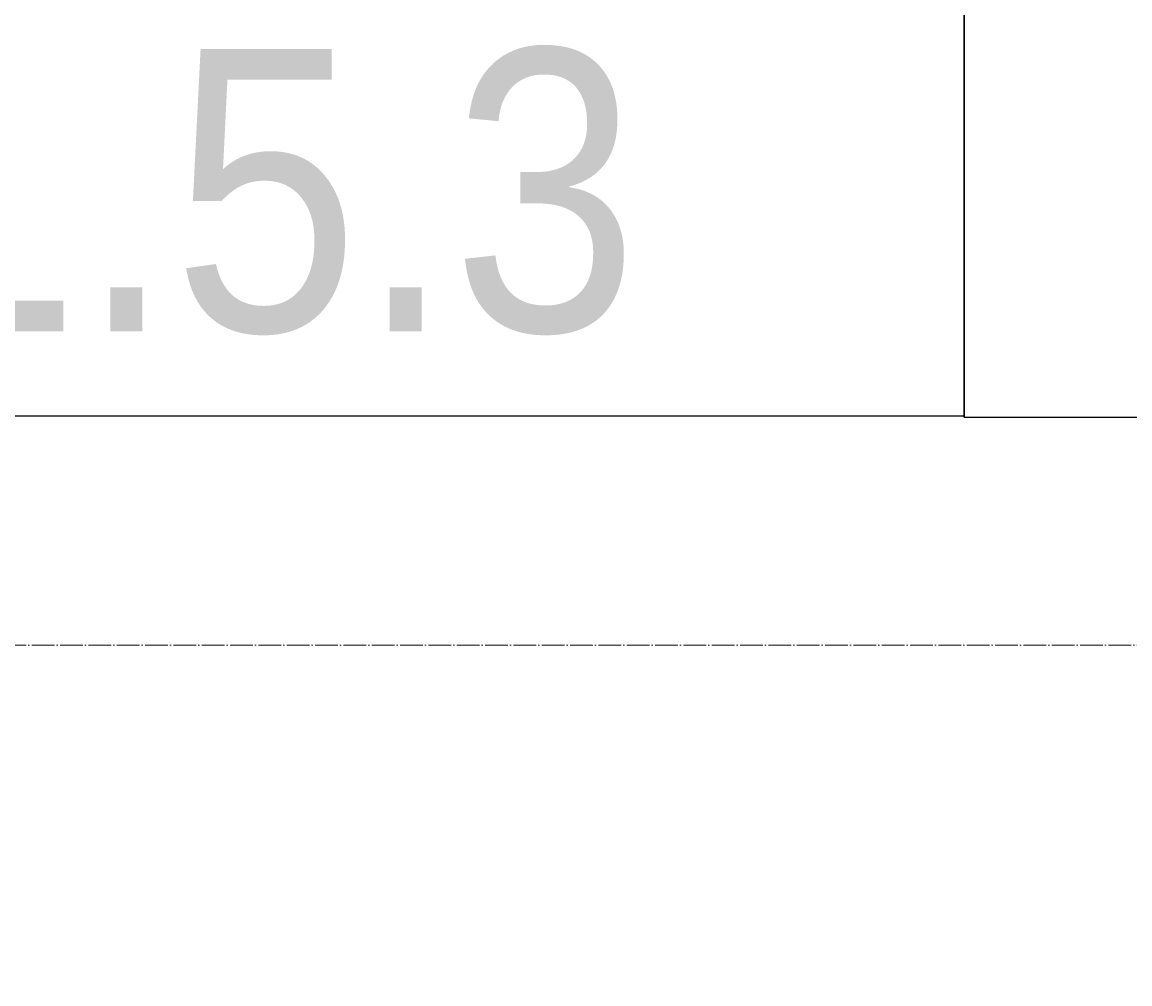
# Model space of a CAD drawing. Header units: millimetres. Extents: x -290 to 116110, y -2975 to 80225.
# Tile 60 of 247: x 10504 to 11486, y 57361 to 58213. Entities that reach past the tile are written whole.
import ezdxf
from ezdxf.enums import TextEntityAlignment as Align

# ---------------------------------------------------------------- set-up
doc = ezdxf.new("R2018")
doc.units = ezdxf.units.MM
doc.set_wipeout_variables(frame=1)
doc.linetypes.add('ADSK_Линия сетки', pattern=[25, 20, -2.5, 0, -2.5])
doc.layers.add('КИП_выноска', color=6, linetype='Continuous', lineweight=25)
doc.layers.add('Оси', color=7, linetype='Continuous', lineweight=9)
doc.styles.add('Arial', font='arial.ttf', dxfattribs={"width": 0.85, "height": 350})
doc.styles.add('GOST 2.304', font='simplex.shx', dxfattribs={"width": 0.65, "oblique": 15})
doc.styles.get("Standard").update_dxf_attribs({"font": 'arial.ttf'})

# ---------------------------------------------------------------- blocks, each defined once
blk = doc.blocks.new('A$Cc005853f')
at = {"layer": 'Оси', "color": 253, "linetype": 'ADSK_Линия сетки', "true_color": 0xaaaaaa}
blk.add_line((96019.69, 56739.45), (2670.88, 56739.45), dxfattribs=at)
blk = doc.blocks.new('*U339')
at = {"color": 0, "linetype": 'Continuous', "lineweight": 30, "ltscale": 75, "width": 0.85, "flags": 104}
blk.add_attdef('ПРИМЕЧАНИЕ_1', text='', height=2.5, dxfattribs=at).set_placement((8, 3.6106), align=Align.BOTTOM_CENTER)
at = {"color": 0, "lineweight": 30, "style": 'GOST 2.304', "width": 0.85}
for tag, p in [('ИМЯ_КАБЕЛЯ_2', (8, -7.5)), ('ИМЯ_КАБЕЛЯ_3', (8, -12.5)), ('ИМЯ_КАБЕЛЯ_4', (8, -17.5)), ('ИМЯ_КАБЕЛЯ_5', (8, -22.5)), ('ИМЯ_КАБЕЛЯ_6', (8, -27.5)), ('ИМЯ_КАБЕЛЯ_7', (8, -32.5)), ('ИМЯ_КАБЕЛЯ_8', (8, -37.5)), ('ИМЯ_КАБЕЛЯ_9', (8, -42.5))]:
    blk.add_attdef(tag, text='', height=2.5, dxfattribs=at).set_placement(p, align=Align.BOTTOM_CENTER)
at = {"color": 0, "lineweight": 30, "width": 0.85, "flags": 104}
blk.add_attdef('ПРИМЕЧАНИЕ_2', text='', height=2.5, dxfattribs=at).set_placement((8, -7.5301), align=Align.BOTTOM_CENTER)
at = {"linetype": 'Continuous'}
blk.add_wipeout([(0, 2.5), (16, 2.5), (16, -2.5), (0, -2.5)], dxfattribs=at)
at = {"color": 0}
blk.add_line((0, -2.5), (0, 0), dxfattribs=at)
at = {"color": 0, "linetype": 'Continuous'}
blk.add_lwpolyline([(0, -2.5), (16, -2.5), (16, 2.5), (0, 2.5)], close=True, dxfattribs=at)
at = {"color": 0, "lineweight": 30, "style": 'GOST 2.304', "width": 0.85}
blk.add_attdef('ИМЯ_КАБЕЛЯ_1', text='', height=2.5, dxfattribs=at).set_placement((8, -2.5), align=Align.BOTTOM_CENTER)

msp = doc.modelspace()

# ---------------------------------------------------------------- block references
msp.add_blockref('A$Cc005853f', (2087, 921.73))

# ---------------------------------------------------------------- next in the draw order: block references
at = {"layer": 'КИП_выноска'}
ref = msp.add_blockref('*U339', (9738.68, 58613.22), dxfattribs=dict(at, xscale=100, yscale=100, zscale=100))
lines = msp.add_mtext('\\W0.8500;', dxfattribs={"layer": '0', "color": 0, "lineweight": 30, "insert": (10538.68, 57860.22), "char_height": 2.5, "attachment_point": 1})
ref.add_attrib('ПРИМЕЧАНИЕ_2', '', (10538.68, 57860.22), dxfattribs={"flags": 104}).embed_mtext(lines)

# ---------------------------------------------------------------- next in the draw order: block references
ref = msp.add_blockref('*U339', (9738.68, 58114.25), dxfattribs=dict(at, xscale=100, yscale=100, zscale=100))
ref.add_attrib('ИМЯ_КАБЕЛЯ_1', 'LS1.5.3', dxfattribs={"layer": '0', "color": 0, "lineweight": 30, "height": 250, "style": 'Arial', "width": 0.85}).set_placement((10538.68, 57864.25), align=Align.BOTTOM_CENTER)
lines = msp.add_mtext('\\W0.8500;', dxfattribs={"layer": '0', "color": 0, "lineweight": 30, "insert": (10538.68, 57361.24), "char_height": 2.5, "attachment_point": 1})
ref.add_attrib('ПРИМЕЧАНИЕ_2', '', (10538.68, 57361.24), dxfattribs={"flags": 104}).embed_mtext(lines)

# ---------------------------------------------------------------- next in the draw order: block references
at = {"layer": 'КИП_выноска', "xscale": 100, "yscale": 100, "zscale": 100}
msp.add_blockref('*U339', (11338.68, 58113.22), dxfattribs=at)

doc.saveas('drawing.dxf')
